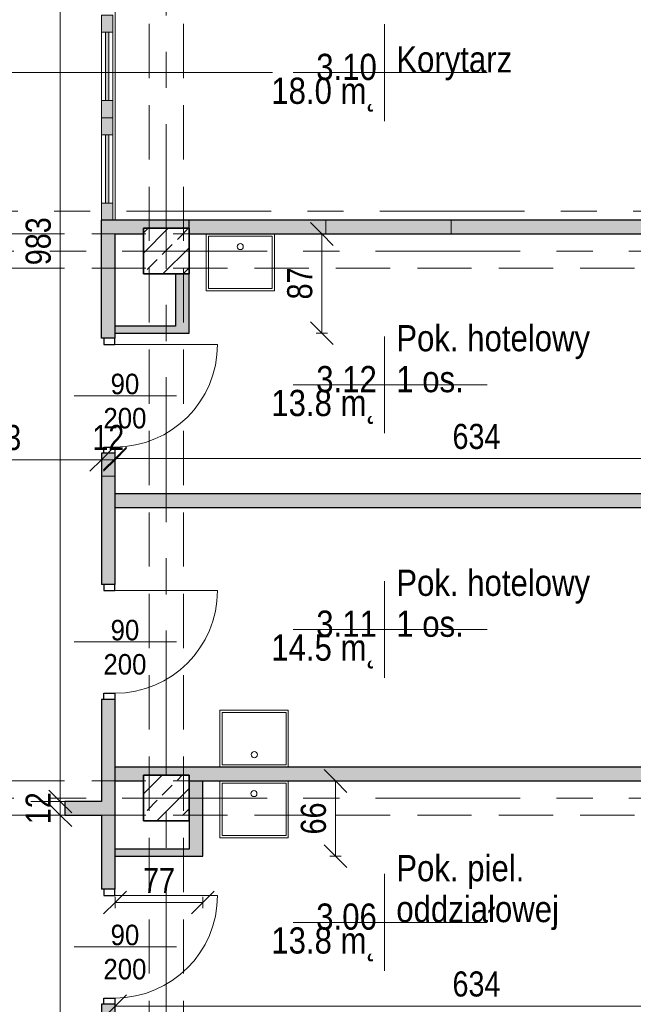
# Model space of a CAD drawing. Header units: centimetres. Extents: x -1737 to 22393, y -8842 to 3760.
# Tile 33 of 44: x 459 to 997, y 1667 to 2531. Entities that reach past the tile are written whole.
import ezdxf

# ---------------------------------------------------------------- set-up
doc = ezdxf.new("R2010")
doc.units = ezdxf.units.CM
for name, pattern in [('Dash', [60, 30, -30]), ('Oś', [222.25, 127, -31.75, 31.75, -31.75]), ('Ukryte', [71.438, 47.625, -23.813])]:
    doc.linetypes.add(name, pattern=pattern)
for name, color, linetype, lineweight in [('A-ANNO-DIMS', 211, 'Continuous', 13), ('A-ANNO-DIMS-100', 211, 'Continuous', 13), ('A-ANNO-NOTE', 131, 'Continuous', 9), ('A-AREA-IDEN', 2, 'Continuous', 13), ('A-DETL-GENF', 92, 'Continuous', 9), ('A-DETL-HDLN', 90, 'Ukryte', 9), ('A-DETL-MEDM', 33, 'Continuous', 25), ('A-DOOR', 31, 'Continuous', 13), ('A-DOOR-HDLN', 31, 'Dash', 9), ('A-GLAZ-CURT', 52, 'Continuous', 9), ('A-GLAZ-CWMG', 51, 'Continuous', 9), ('A-WALL', 113, 'Continuous', 13), ('P-SANR-FIXT', 6, 'Continuous', 9), ('S-COLS', 52, 'Continuous', 9), ('S-GRID', 1, 'Continuous', 13)]:
    doc.layers.add(name, color=color, linetype=linetype, lineweight=lineweight)
doc.styles.add('Arial', font='arial.ttf', dxfattribs={"width": 0.9, "height": 18})
doc.styles.add('Arial Narrow_1', font='ARIALN.TTF', dxfattribs={"height": 22})
doc.styles.add('Arial_3', font='arial.ttf', dxfattribs={"width": 0.85, "height": 23})
doc.dimstyles.new('Diagonal_1_100__0_1_', dxfattribs={"dimscale": 30.48, "dimtxt": 22.515481, "dimasz": 0.656168, "dimexe": 0.164042, "dimexo": 0.0625, "dimgap": 0.065617, "dimtad": 1, "dimdec": 1, "dimrnd": 0.1, "dimdsep": 46, "dimtxsty": 'Arial Narrow_1', "dimblk1": 'OBLIQUE', "dimblk2": 'OBLIQUE', "dimsah": 1, "dimcen": 0.09, "dimazin": 0, "dimtfac": 1, "dimtdec": 4, "dimtix": 1, "dimtmove": 0, "dimatfit": 3, "dimfxl": 0.164042, "dimfxlon": 1, "dimtvp": 1, "dimtolj": 1, "dimtzin": 0, "dimarcsym": 2})

# ---------------------------------------------------------------- blocks, each defined once
blk = doc.blocks.new('M_Concrete-Square-Column - 400 x 400mm-V18-3_piętro I __3_90 m_ - stan istniejący')
at = {"layer": 'S-COLS'}
h = blk.add_hatch(dxfattribs=at)
h.set_pattern_fill('FP_19', color=256, style=0, pattern_type=2)
h.set_pattern_definition([(45, (-587.377, -1848.326), (-17.67767, 17.67767), []), (45, (-569.7, -1848.326), (-17.67767, 17.67767), [12.5, -6.25])])
h.paths.add_polyline_path([(20, -20), (20, 20), (-20, 20), (-20, -20)], flags=0)
at = {"layer": 'S-COLS', "lineweight": 35}
for p, q in [((20, 20), (-20, 20)), ((-20, 20), (-20, -20)), ((20, -20), (20, 20)), ((-20, -20), (20, -20))]:
    blk.add_line(p, q, dxfattribs=at)
blk = doc.blocks.new('M_Concrete-Square-Column - 400 x 400mm-V23-3_piętro I __3_90 m_ - stan istniejący')
at = {"layer": 'S-COLS'}
h = blk.add_hatch(dxfattribs=at)
h.set_pattern_fill('FP_24', color=256, style=0, pattern_type=2)
h.set_pattern_definition([(45, (-587.377, -2328.326), (-17.67767, 17.67767), []), (45, (-569.7, -2328.326), (-17.67767, 17.67767), [12.5, -6.25])])
h.paths.add_polyline_path([(20, -20), (20, 20), (-20, 20), (-20, -20)], flags=0)
at = {"layer": 'S-COLS', "lineweight": 35}
for p, q in [((20, 20), (-20, 20)), ((-20, 20), (-20, -20)), ((20, -20), (20, 20)), ((-20, -20), (20, -20))]:
    blk.add_line(p, q, dxfattribs=at)
blk = doc.blocks.new('zlew - Type 1-1332169-3_piętro I __3_90 m_ - stan istniejący')
at = {"layer": 'P-SANR-FIXT'}
for p, q in [((-17.5, 6), (-17.5, 56)), ((-17.5, 56), (42.5, 56)), ((-15.5, 8), (-15.5, 54)), ((-15.5, 54), (40.5, 54)), ((40.5, 54), (40.5, 8)), ((42.5, 56), (42.5, 6)), ((40.5, 8), (-15.5, 8))]:
    blk.add_line(p, q, dxfattribs=at)
blk.add_circle((12.66, 17.08), 2.7, dxfattribs=at)
blk = doc.blocks.new('System Panel - Glazed-1588949-3_piętro I __3_90 m_ - stan istniejący')
at = {"layer": 'A-GLAZ-CURT'}
blk.add_hatch(color=253, dxfattribs=at).paths.add_polyline_path([(-30, -1.5), (30, -1.5), (30, 1.5), (-30, 1.5)], flags=0)
for p, q in [((30, 1.5), (-30, 1.5)), ((-30, 1.5), (-30, -1.5)), ((30, -1.5), (30, 1.5)), ((-30, -1.5), (30, -1.5))]:
    blk.add_line(p, q, dxfattribs=at)
blk = doc.blocks.new('Rectangular Mullion - 100 x 100mm-1588948-3_piętro I __3_90 m_ - stan istniejący')
at = {"layer": 'A-GLAZ-CWMG'}
for p, q in [((530.38, 2430.33), (530.38, 2370.33)), ((540.38, 2430.33), (540.38, 2370.33))]:
    blk.add_line(p, q, dxfattribs=at)
blk = doc.blocks.new('Rectangular Mullion - 150 x 100mm-1346430-3_piętro I __3_90 m_ - stan istniejący')
at = {"layer": 'A-GLAZ-CWMG'}
blk.add_hatch(color=253, dxfattribs=at).paths.add_polyline_path([(-15, 5), (0, 5), (0, -5), (-15, -5)], flags=0)
at = {"layer": 'A-GLAZ-CWMG', "lineweight": 13}
for p, q in [((-15, 5), (0, 5)), ((-15, -5), (-15, 5)), ((0, 5), (0, -5)), ((0, -5), (-15, -5))]:
    blk.add_line(p, q, dxfattribs=at)
blk = doc.blocks.new('Rectangular Mullion - 150 x 100mm-1346431-3_piętro I __3_90 m_ - stan istniejący')
at = {"layer": 'A-GLAZ-CWMG'}
blk.add_hatch(color=253, dxfattribs=at).paths.add_polyline_path([(0, 5), (-15, 5), (-15, -5), (0, -5)], flags=0)
at = {"layer": 'A-GLAZ-CWMG', "lineweight": 13}
for p, q in [((0, 5), (-15, 5)), ((-15, 5), (-15, -5)), ((0, -5), (0, 5)), ((-15, -5), (0, -5))]:
    blk.add_line(p, q, dxfattribs=at)
blk = doc.blocks.new('System Panel - Glazed-1589025-3_piętro I __3_90 m_ - stan istniejący')
at = {"layer": 'A-GLAZ-CURT'}
blk.add_hatch(color=253, dxfattribs=at).paths.add_polyline_path([(30, -1.5), (30, 1.5), (-30, 1.5), (-30, -1.5)], flags=0)
for p, q in [((30, 1.5), (-30, 1.5)), ((-30, 1.5), (-30, -1.5)), ((30, -1.5), (30, 1.5)), ((-30, -1.5), (30, -1.5))]:
    blk.add_line(p, q, dxfattribs=at)
blk = doc.blocks.new('Rectangular Mullion - 100 x 100mm-1589024-3_piętro I __3_90 m_ - stan istniejący')
at = {"layer": 'A-GLAZ-CWMG'}
for p, q in [((530.38, 2460.33), (530.38, 2520.33)), ((540.38, 2460.33), (540.38, 2520.33))]:
    blk.add_line(p, q, dxfattribs=at)
blk = doc.blocks.new('Rectangular Mullion - 150 x 100mm-1346433-3_piętro I __3_90 m_ - stan istniejący')
at = {"layer": 'A-GLAZ-CWMG'}
blk.add_hatch(color=253, dxfattribs=at).paths.add_polyline_path([(0, -5), (-15, -5), (-15, 5), (0, 5)], flags=0)
at = {"layer": 'A-GLAZ-CWMG', "lineweight": 13}
for p, q in [((-15, 5), (0, 5)), ((-15, -5), (-15, 5)), ((0, 5), (0, -5)), ((0, -5), (-15, -5))]:
    blk.add_line(p, q, dxfattribs=at)
blk = doc.blocks.new('Rectangular Mullion - 150 x 100mm-1346434-3_piętro I __3_90 m_ - stan istniejący')
at = {"layer": 'A-GLAZ-CWMG'}
blk.add_hatch(color=253, dxfattribs=at).paths.add_polyline_path([(-15, -5), (0, -5), (0, 5), (-15, 5)], flags=0)
at = {"layer": 'A-GLAZ-CWMG', "lineweight": 13}
for p, q in [((0, 5), (-15, 5)), ((-15, 5), (-15, -5)), ((0, -5), (0, 5)), ((-15, -5), (0, -5))]:
    blk.add_line(p, q, dxfattribs=at)
blk = doc.blocks.new('OTWOR_DRZWIOWY_NIEZABUD - 151x205-2266973-3_piętro I __3_90 m_ - stan istniejący')
at = {"layer": 'A-DOOR-HDLN'}
for p, q in [((-75.5, 6), (75.5, 6)), ((-75.5, -6), (75.5, -6))]:
    blk.add_line(p, q, dxfattribs=at)
blk = doc.blocks.new('DRZWI 1S - Drzwi 90-1815597-3_piętro I __3_90 m_ - stan istniejący')
at = {"layer": 'A-DETL-GENF'}
for p, q in [((-50.5, 3.7), (-45, 3.7)), ((-50.5, -5.85), (-50.5, 3.7)), ((-45, 3.7), (-45, -5.85)), ((45, 3.7), (50.5, 3.7)), ((45, -5.85), (45, 3.7)), ((50.5, 3.7), (50.5, -5.85)), ((-45, -5.85), (-50.5, -5.85)), ((50.5, -5.85), (45, -5.85))]:
    blk.add_line(p, q, dxfattribs=at)
at = {"layer": 'A-DETL-MEDM'}
for p, q in [((-50.5, -5.85), (-50.5, 3.7)), ((-50.5, 3.7), (-45, 3.7)), ((-45, 3.7), (-45, -5.85)), ((45, 3.7), (45, -5.85)), ((50.5, 3.7), (45, 3.7)), ((50.5, -5.85), (50.5, 3.7)), ((-45, -5.85), (-50.5, -5.85)), ((45, -5.85), (50.5, -5.85))]:
    blk.add_line(p, q, dxfattribs=at)
at = {"layer": 'A-DOOR'}
blk.add_line((45, -5.85), (45, -95.85), dxfattribs=at)
blk.add_arc((45, -5.85), 90, 180, 270, dxfattribs=at)
blk = doc.blocks.new('DIMBLOCK91-3_piętro I __3_90 m_ - stan istniejący')
at = {"layer": 'A-ANNO-DIMS-100'}
for p, q in [((723.82, 2343.33), (713.82, 2353.33)), ((728.82, 2343.33), (718.82, 2343.33)), ((723.82, 2256.33), (723.82, 2343.33)), ((723.82, 2343.33), (733.82, 2333.33)), ((723.82, 2343.33), (728.82, 2343.33)), ((723.82, 2256.33), (713.82, 2266.33)), ((718.82, 2256.33), (728.82, 2256.33)), ((723.82, 2256.33), (718.82, 2256.33)), ((723.82, 2256.33), (733.82, 2246.33))]:
    blk.add_line(p, q, dxfattribs=at)
at = {"layer": 'A-ANNO-DIMS-100', "color": 0, "insert": (693.39, 2285.89), "char_height": 22, "width": 33.4516, "attachment_point": 1, "rotation": 90, "line_spacing_factor": 0.974696, "style": 'Arial Narrow_1'}
blk.add_mtext('87', dxfattribs=at)
blk = doc.blocks.new('_Oblique')
at = {"color": 0, "linetype": 'ByBlock', "lineweight": -2}
blk.add_line((-0.5, -0.5), (0.5, 0.5), dxfattribs=at)
blk = doc.blocks.new('DIMBLOCK94-3_piętro I __3_90 m_ - stan istniejący')
at = {"layer": 'A-ANNO-DIMS-100'}
for p, q in [((494.38, 1833.33), (484.38, 1843.33)), ((489.38, 1833.33), (499.38, 1833.33)), ((494.38, 1833.33), (489.38, 1833.33)), ((494.38, 1111.33), (494.38, 1833.33)), ((494.38, 1833.33), (504.38, 1823.33)), ((494.38, 1111.33), (484.38, 1121.33)), ((489.38, 1111.33), (499.38, 1111.33)), ((494.38, 1111.33), (489.38, 1111.33)), ((494.38, 1111.33), (504.38, 1101.33))]:
    blk.add_line(p, q, dxfattribs=at)
at = {"layer": 'A-ANNO-DIMS-100', "color": 0, "insert": (463.94, 1451.42), "char_height": 22, "width": 50.1774, "attachment_point": 1, "rotation": 90, "line_spacing_factor": 0.974696, "style": 'Arial Narrow_1'}
blk.add_mtext('722', dxfattribs=at)
blk = doc.blocks.new('DIMBLOCK95-3_piętro I __3_90 m_ - stan istniejący')
at = {"layer": 'A-ANNO-DIMS-100'}
for p, q in [((494.38, 1845.33), (484.38, 1855.33)), ((494.38, 1833.33), (484.38, 1843.33)), ((489.38, 1845.33), (499.38, 1845.33)), ((494.38, 1845.33), (489.38, 1845.33)), ((494.38, 1833.33), (494.38, 1845.33)), ((494.38, 1845.33), (504.38, 1835.33)), ((489.38, 1833.33), (499.38, 1833.33)), ((494.38, 1833.33), (489.38, 1833.33)), ((494.38, 1833.33), (504.38, 1823.33))]:
    blk.add_line(p, q, dxfattribs=at)
at = {"layer": 'A-ANNO-DIMS-100', "color": 0, "insert": (463.94, 1825.39), "char_height": 22, "width": 33.4516, "attachment_point": 1, "rotation": 90, "line_spacing_factor": 0.974696, "style": 'Arial Narrow_1'}
blk.add_mtext('12', dxfattribs=at)
blk = doc.blocks.new('DIMBLOCK96-3_piętro I __3_90 m_ - stan istniejący')
at = {"layer": 'A-ANNO-DIMS-100'}
for p, q in [((494.38, 2828.33), (484.38, 2838.33)), ((499.38, 2828.33), (489.38, 2828.33)), ((494.38, 1845.33), (494.38, 2828.33)), ((494.38, 2828.33), (504.38, 2818.33)), ((494.38, 2828.33), (499.38, 2828.33)), ((494.38, 1845.33), (484.38, 1855.33)), ((489.38, 1845.33), (499.38, 1845.33)), ((494.38, 1845.33), (489.38, 1845.33)), ((494.38, 1845.33), (504.38, 1835.33))]:
    blk.add_line(p, q, dxfattribs=at)
at = {"layer": 'A-ANNO-DIMS-100', "color": 0, "insert": (463.94, 2315.92), "char_height": 22, "width": 50.1774, "attachment_point": 1, "rotation": 90, "line_spacing_factor": 0.974696, "style": 'Arial Narrow_1'}
blk.add_mtext('983', dxfattribs=at)
blk = doc.blocks.new('DIMBLOCK110-3_piętro I __3_90 m_ - stan istniejący')
at = {"layer": 'A-ANNO-DIMS-100'}
for p, q in [((542.38, 2146.24), (552.38, 2156.24)), ((1176.38, 2146.24), (1186.38, 2156.24)), ((542.38, 2146.24), (532.38, 2136.24)), ((542.38, 2141.24), (542.38, 2151.24)), ((1176.38, 2146.24), (542.38, 2146.24)), ((542.38, 2146.24), (542.38, 2141.24)), ((1176.38, 2146.24), (1166.38, 2136.24)), ((1176.38, 2141.24), (1176.38, 2151.24)), ((1176.38, 2146.24), (1176.38, 2141.24))]:
    blk.add_line(p, q, dxfattribs=at)
at = {"layer": 'A-ANNO-DIMS-100', "color": 0, "insert": (838.47, 2176.68), "char_height": 22, "width": 50.1774, "attachment_point": 1, "line_spacing_factor": 0.974696, "style": 'Arial Narrow_1'}
blk.add_mtext('634', dxfattribs=at)
blk = doc.blocks.new('DIMBLOCK197-3_piętro I __3_90 m_ - stan istniejący')
at = {"layer": 'A-ANNO-DIMS-100'}
for p, q in [((530.38, 2145.24), (540.38, 2155.24)), ((542.38, 2145.24), (552.38, 2155.24)), ((530.38, 2145.24), (520.38, 2135.24)), ((530.38, 2140.24), (530.38, 2150.24)), ((542.38, 2145.24), (530.38, 2145.24)), ((530.38, 2145.24), (530.38, 2140.24)), ((542.38, 2145.24), (532.38, 2135.24)), ((542.38, 2140.24), (542.38, 2150.24)), ((542.38, 2145.24), (542.38, 2140.24))]:
    blk.add_line(p, q, dxfattribs=at)
at = {"layer": 'A-ANNO-DIMS-100', "color": 0, "insert": (522.44, 2175.68), "char_height": 22, "width": 33.4516, "attachment_point": 1, "line_spacing_factor": 0.974696, "style": 'Arial Narrow_1'}
blk.add_mtext('12', dxfattribs=at)
blk = doc.blocks.new('DIMBLOCK198-3_piętro I __3_90 m_ - stan istniejący')
at = {"layer": 'A-ANNO-DIMS-100'}
for p, q in [((347.38, 2145.24), (357.38, 2155.24)), ((530.38, 2145.24), (540.38, 2155.24)), ((347.38, 2145.24), (337.38, 2135.24)), ((347.38, 2140.24), (347.38, 2150.24)), ((530.38, 2145.24), (347.38, 2145.24)), ((347.38, 2145.24), (347.38, 2140.24)), ((530.38, 2145.24), (520.38, 2135.24)), ((530.38, 2140.24), (530.38, 2150.24)), ((530.38, 2145.24), (530.38, 2140.24))]:
    blk.add_line(p, q, dxfattribs=at)
at = {"layer": 'A-ANNO-DIMS-100', "color": 0, "insert": (417.97, 2175.68), "char_height": 22, "width": 50.1774, "attachment_point": 1, "line_spacing_factor": 0.974696, "style": 'Arial Narrow_1'}
blk.add_mtext('183', dxfattribs=at)
blk = doc.blocks.new('METKA_POMIESZCZENIA2 - Rozbudowana - bez ramki-2396678-3_piętro I __3_90 m_ - stan istniejący')
at = {"layer": 'A-AREA-IDEN'}
for p, q in [((0, 0.425), (0, 0)), ((0.0976, 0), (-0.8, 0)), ((-0.8, 0), (0.9, 0)), ((0, 0), (0, -0.425))]:
    blk.add_line(p, q, dxfattribs=at)
blk = doc.blocks.new('DIMBLOCK246-3_piętro I __3_90 m_ - stan istniejący')
at = {"layer": 'A-ANNO-DIMS-100'}
for p, q in [((542.38, 1665.74), (552.38, 1675.74)), ((542.38, 1660.74), (542.38, 1670.74)), ((1176.38, 1665.74), (1186.38, 1675.74)), ((1176.38, 1660.74), (1176.38, 1670.74)), ((542.38, 1665.74), (532.38, 1655.74)), ((1176.38, 1665.74), (542.38, 1665.74)), ((542.38, 1665.74), (542.38, 1660.74)), ((1176.38, 1665.74), (1166.38, 1655.74)), ((1176.38, 1665.74), (1176.38, 1660.74))]:
    blk.add_line(p, q, dxfattribs=at)
at = {"layer": 'A-ANNO-DIMS-100', "color": 0, "insert": (838.47, 1696.17), "char_height": 22, "width": 50.1774, "attachment_point": 1, "line_spacing_factor": 0.974696, "style": 'Arial Narrow_1'}
blk.add_mtext('634', dxfattribs=at)
blk = doc.blocks.new('DIMBLOCK247-3_piętro I __3_90 m_ - stan istniejący')
at = {"layer": 'A-ANNO-DIMS-100'}
for p, q in [((735.82, 1863.33), (725.82, 1873.33)), ((730.82, 1863.33), (740.82, 1863.33)), ((735.82, 1863.33), (730.82, 1863.33)), ((735.82, 1797.33), (735.82, 1863.33)), ((735.82, 1863.33), (745.82, 1853.33)), ((735.82, 1797.33), (725.82, 1807.33)), ((730.82, 1797.33), (740.82, 1797.33)), ((735.82, 1797.33), (730.82, 1797.33)), ((735.82, 1797.33), (745.82, 1787.33))]:
    blk.add_line(p, q, dxfattribs=at)
at = {"layer": 'A-ANNO-DIMS-100', "color": 0, "insert": (705.39, 1816.39), "char_height": 22, "width": 33.4516, "attachment_point": 1, "rotation": 90, "line_spacing_factor": 0.974696, "style": 'Arial Narrow_1'}
blk.add_mtext('66', dxfattribs=at)
blk = doc.blocks.new('DIMBLOCK248-3_piętro I __3_90 m_ - stan istniejący')
at = {"layer": 'A-ANNO-DIMS-100'}
for p, q in [((542.38, 1756.58), (552.38, 1766.58)), ((619.38, 1756.58), (629.38, 1766.58)), ((542.38, 1756.58), (532.38, 1746.58)), ((542.38, 1751.58), (542.38, 1761.58)), ((619.38, 1756.58), (542.38, 1756.58)), ((542.38, 1756.58), (542.38, 1751.58)), ((619.38, 1756.58), (609.38, 1746.58)), ((619.38, 1761.58), (619.38, 1751.58)), ((619.38, 1756.58), (619.38, 1761.58))]:
    blk.add_line(p, q, dxfattribs=at)
at = {"layer": 'A-ANNO-DIMS-100', "color": 0, "insert": (566.94, 1787.02), "char_height": 22, "width": 33.4516, "attachment_point": 1, "line_spacing_factor": 0.974696, "style": 'Arial Narrow_1'}
blk.add_mtext('77', dxfattribs=at)

msp = doc.modelspace()

# ---------------------------------------------------------------- hatches: boundary and pattern name
at = {"layer": 'A-WALL', "lineweight": 5}
h = msp.add_hatch(color=254, dxfattribs=at)
h.paths.add_polyline_path([(542.38, 861.33), (542.38, 1123.33), (530.38, 1123.33), (530.38, 861.33)], flags=0)
h.paths.add_polyline_path([(530.38, 1274.33), (542.38, 1274.33), (542.38, 1449.33), (530.38, 1449.33)], flags=0)
h.paths.add_polyline_path([(542.23, 1550.33), (542.38, 1550.33), (542.38, 1667.33), (530.38, 1667.33), (530.38, 1550.33), (532.68, 1550.33)], flags=0)
h.paths.add_polyline_path([(532.68, 1768.33), (542.38, 1768.33), (542.38, 1934.83), (530.38, 1934.83), (530.38, 1768.33)], flags=0)
h.paths.add_polyline_path([(542.23, 2035.83), (542.38, 2035.83), (542.38, 2130.83), (530.38, 2130.83), (530.38, 2035.83), (532.68, 2035.83)], flags=0)
h.paths.add_polyline_path([(530.38, 2251.83), (542.38, 2251.83), (542.38, 2355.33), (530.38, 2355.33)], flags=0)
h.paths.add_polyline_path([(530.38, 2625.33), (542.38, 2625.33), (542.38, 2793.33), (530.38, 2793.33), (530.38, 2627.47)], flags=0)
at = {"layer": 'A-WALL'}
for points in [[(542.38, 2343.33), (567.38, 2343.33), (567.38, 2348.33), (607.38, 2348.33), (607.38, 2355.33), (542.38, 2355.33)], [(727.38, 2343.33), (837.38, 2343.33), (837.38, 2355.33), (727.38, 2355.33)], [(607.38, 2256.33), (607.38, 2308.33), (595.38, 2308.33), (595.38, 2256.33)], [(595.38, 2256.33), (595.38, 2262.33), (542.38, 2262.33), (542.38, 2256.33)], [(532.68, 2130.83), (542.38, 2130.83), (542.38, 2150.83), (530.38, 2150.83), (530.38, 2130.83)], [(542.38, 2103.33), (1176.38, 2103.33), (1176.38, 2115.33), (542.38, 2115.33)], [(542.38, 1863.33), (567.38, 1863.33), (567.38, 1868.33), (607.38, 1868.33), (607.38, 1863.33), (1167.38, 1863.33), (1167.38, 1875.33), (542.38, 1875.33)], [(619.38, 1797.33), (619.38, 1863.33), (607.38, 1863.33), (607.38, 1797.33)], [(542.38, 1797.33), (607.38, 1797.33), (607.38, 1803.33), (542.38, 1803.33)]]:
    msp.add_hatch(color=9, dxfattribs=at).paths.add_polyline_path(points, flags=0)
h = msp.add_hatch(color=9, dxfattribs=at)
h.paths.add_polyline_path([(607.38, 2343.33), (727.38, 2343.33), (727.38, 2355.33), (607.38, 2355.33), (607.38, 2348.33)], flags=0)
h.paths.add_polyline_path([(837.38, 2343.33), (1157.38, 2343.33), (1157.38, 2355.33), (837.38, 2355.33)], flags=0)
h = msp.add_hatch(color=9, dxfattribs=at)
h.paths.add_polyline_path([(-572.62, 1833.33), (-522.62, 1833.33), (-522.62, 1845.33), (-572.62, 1845.33)], flags=0)
h.paths.add_polyline_path([(-421.62, 1833.33), (-396.62, 1833.33), (-396.62, 1845.33), (-421.62, 1845.33), (-421.62, 1835.63)], flags=0)
h.paths.add_polyline_path([(-300.62, 1833.33), (-209.62, 1833.33), (-209.62, 1845.33), (-300.62, 1845.33)], flags=0)
h.paths.add_polyline_path([(-92.69, 1833.33), (-32.62, 1833.33), (-32.62, 1845.33), (-108.62, 1845.33), (-108.62, 1833.33)], flags=0)
h.paths.add_polyline_path([(19.38, 1833.33), (19.38, 1845.33), (7.38, 1845.33), (7.38, 1833.33)], flags=0)
h.paths.add_polyline_path([(100.38, 1833.33), (209.38, 1833.33), (209.38, 1845.33), (100.38, 1845.33), (100.38, 1835.83)], flags=0)
h.paths.add_polyline_path([(347.38, 1833.33), (347.38, 1845.33), (310.38, 1845.33), (310.38, 1833.33)], flags=0)
h.paths.add_polyline_path([(530.38, 1833.33), (530.38, 1845.33), (498.38, 1845.33), (498.38, 1833.33)], flags=0)

# ---------------------------------------------------------------- linework, layer by layer
at = {"layer": 'A-ANNO-NOTE', "lineweight": 13}
for p, q in [((506.38, 2201.33), (596.38, 2201.33)), ((506.38, 1985.33), (596.38, 1985.33)), ((506.38, 1717.83), (596.38, 1717.83))]:
    msp.add_line(p, q, dxfattribs=at)
at = {"layer": 'A-AREA-IDEN'}
msp.add_line((427.35, 2484.88), (680.44, 2484.88), dxfattribs=at)
at = {"layer": 'A-DETL-HDLN'}
for p, q in [((572.38, 408.33), (572.38, 2788.33)), ((572.38, 408.33), (572.38, 2788.33)), ((602.38, 408.33), (602.38, 2788.33)), ((602.38, 408.33), (602.38, 2788.33)), ((-1192.62, 2343.33), (1167.38, 2343.33)), ((-1192.62, 2343.33), (1167.38, 2343.33)), ((-1192.62, 2313.33), (1167.38, 2313.33)), ((-1192.62, 2313.33), (1167.38, 2313.33)), ((-1192.62, 1863.33), (1167.38, 1863.33)), ((-1192.62, 1863.33), (1167.38, 1863.33)), ((-1192.62, 1833.33), (1167.38, 1833.33)), ((-1192.62, 1833.33), (1167.38, 1833.33))]:
    msp.add_line(p, q, dxfattribs=at)
at = {"layer": 'A-WALL'}
for p, q in [((542.38, 2625.33), (542.38, 2355.33)), ((727.38, 2343.33), (727.38, 2355.33)), ((837.38, 2355.33), (837.38, 2343.33)), ((542.38, 2130.83), (530.38, 2130.83))]:
    msp.add_line(p, q, dxfattribs=at)
at = {"layer": 'A-WALL', "color": 7, "lineweight": 25}
for p, q in [((530.38, 2251.83), (530.38, 2355.33)), ((1169.38, 2355.33), (530.38, 2355.33)), ((607.38, 2348.33), (607.38, 2355.33)), ((542.38, 2251.83), (542.38, 2343.33)), ((542.38, 2343.33), (567.38, 2343.33)), ((607.38, 2343.33), (1157.38, 2343.33)), ((595.38, 2308.33), (595.38, 2262.33)), ((607.38, 2256.33), (607.38, 2308.33)), ((595.38, 2262.33), (542.38, 2262.33)), ((542.38, 2256.33), (607.38, 2256.33)), ((532.68, 2251.83), (530.38, 2251.83)), ((542.38, 2251.83), (542.23, 2251.83)), ((530.38, 2150.83), (530.38, 2035.83)), ((532.68, 2150.83), (530.38, 2150.83)), ((542.38, 2150.83), (542.23, 2150.83)), ((542.38, 2035.83), (542.38, 2150.83)), ((1176.38, 2115.33), (542.38, 2115.33)), ((542.38, 2103.33), (1176.38, 2103.33)), ((532.68, 2035.83), (530.38, 2035.83)), ((542.38, 2035.83), (542.23, 2035.83)), ((530.38, 1934.83), (530.38, 1845.33)), ((532.68, 1934.83), (530.38, 1934.83)), ((542.38, 1934.83), (542.23, 1934.83)), ((542.38, 1768.33), (542.38, 1934.83)), ((1167.38, 1875.33), (542.38, 1875.33)), ((542.38, 1863.33), (567.38, 1863.33)), ((607.38, 1863.33), (1167.38, 1863.33)), ((619.38, 1797.33), (619.38, 1863.33)), ((530.38, 1845.33), (498.38, 1845.33)), ((498.38, 1845.33), (498.38, 1833.33)), ((498.38, 1833.33), (530.38, 1833.33)), ((530.38, 1833.33), (530.38, 1768.33)), ((607.38, 1828.33), (607.38, 1803.33)), ((607.38, 1803.33), (542.38, 1803.33)), ((542.38, 1797.33), (619.38, 1797.33)), ((532.68, 1768.33), (530.38, 1768.33)), ((542.38, 1768.33), (542.23, 1768.33)), ((530.38, 1667.33), (530.38, 1550.33)), ((532.68, 1667.33), (530.38, 1667.33)), ((542.38, 1667.33), (542.23, 1667.33)), ((542.38, 1637.83), (542.38, 1667.33))]:
    msp.add_line(p, q, dxfattribs=at)
at = {"layer": 'S-GRID', "linetype": 'Oś'}
for p, q in [((587.38, 2884.27), (587.38, 27.13)), ((-1225.62, 2363.33), (1774.38, 2363.33)), ((1342.46, 2328.33), (-1368.76, 2328.33)), ((1342.46, 1848.33), (-1368.76, 1848.33))]:
    msp.add_line(p, q, dxfattribs=at)

# ---------------------------------------------------------------- block references
at = {"layer": 'A-AREA-IDEN', "xscale": 99.99999999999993, "yscale": 99.99999999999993, "zscale": 99.99999999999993}
for p in [(778.73, 2484.88), (778.73, 2210.91), (778.73, 1996.27), (778.73, 1739.25)]:
    msp.add_blockref('METKA_POMIESZCZENIA2 - Rozbudowana - bez ramki-2396678-3_piętro I __3_90 m_ - stan istniejący', p, dxfattribs=at)
at = {"layer": 'A-DOOR'}
for name, p, rotation in [('DRZWI 1S - Drzwi 90-1815597-3_piętro I __3_90 m_ - stan istniejący', (536.38, 2201.33), 90.00000000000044), ('DRZWI 1S - Drzwi 90-1815597-3_piętro I __3_90 m_ - stan istniejący', (536.38, 1985.33), 90.00000000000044), ('OTWOR_DRZWIOWY_NIEZABUD - 151x205-2266973-3_piętro I __3_90 m_ - stan istniejący', (422.88, 1839.33), 180), ('DRZWI 1S - Drzwi 90-1815597-3_piętro I __3_90 m_ - stan istniejący', (536.38, 1717.83), 90.00000000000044)]:
    msp.add_blockref(name, p, dxfattribs=dict(at, rotation=rotation))
at = {"layer": 'A-GLAZ-CURT'}
for name, p, rotation in [('System Panel - Glazed-1589025-3_piętro I __3_90 m_ - stan istniejący', (535.38, 2490.33), 270.0000000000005), ('System Panel - Glazed-1588949-3_piętro I __3_90 m_ - stan istniejący', (535.38, 2400.33), 90.00000000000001)]:
    msp.add_blockref(name, p, dxfattribs=dict(at, rotation=rotation))
at = {"layer": 'A-GLAZ-CWMG'}
for name, p, rotation in [('Rectangular Mullion - 150 x 100mm-1346434-3_piętro I __3_90 m_ - stan istniejący', (535.38, 2535.33), 90.0000000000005), ('Rectangular Mullion - 150 x 100mm-1346431-3_piętro I __3_90 m_ - stan istniejący', (535.38, 2355.33), 270)]:
    msp.add_blockref(name, p, dxfattribs=dict(at, rotation=rotation))
for name in ['Rectangular Mullion - 100 x 100mm-1589024-3_piętro I __3_90 m_ - stan istniejący', 'Rectangular Mullion - 100 x 100mm-1588948-3_piętro I __3_90 m_ - stan istniejący']:
    msp.add_blockref(name, (0, 0), dxfattribs=at)
at = {"layer": 'A-GLAZ-CWMG', "extrusion": (0, 0, -1)}
for name, rotation in [('Rectangular Mullion - 150 x 100mm-1346433-3_piętro I __3_90 m_ - stan istniejący', 269.9999999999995), ('Rectangular Mullion - 150 x 100mm-1346430-3_piętro I __3_90 m_ - stan istniejący', 89.99999999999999)]:
    msp.add_blockref(name, (-535.38, 2445.33), dxfattribs=dict(at, rotation=rotation))
at = {"layer": 'P-SANR-FIXT', "rotation": 180}
for p in [(664.88, 2349.33), (676.88, 1869.33)]:
    msp.add_blockref('zlew - Type 1-1332169-3_piętro I __3_90 m_ - stan istniejący', p, dxfattribs=at)
at = {"layer": 'P-SANR-FIXT'}
msp.add_blockref('zlew - Type 1-1332169-3_piętro I __3_90 m_ - stan istniejący', (651.88, 1869.33), dxfattribs=at)
at = {"layer": 'S-COLS'}
for name, p in [('M_Concrete-Square-Column - 400 x 400mm-V23-3_piętro I __3_90 m_ - stan istniejący', (587.38, 2328.33)), ('M_Concrete-Square-Column - 400 x 400mm-V18-3_piętro I __3_90 m_ - stan istniejący', (587.38, 1848.33))]:
    msp.add_blockref(name, p, dxfattribs=at)

# ---------------------------------------------------------------- texts
at = {"layer": 'A-ANNO-NOTE', "lineweight": 211, "char_height": 18, "attachment_point": 5, "line_spacing_factor": 0.936439, "style": 'Arial'}
for s, insert, width in [('\\pxqc,t6.35,12.7,19.05,25.4,31.75,38.1,44.45,50.8,57.15,63.5,69.85,76.2,82.55,88.9,95.25,101.6,107.95,114.3,120.65,127,133.35,139.7,146.05,152.4,158.75,165.1,171.45,177.8,184.15,190.5,196.85,203.2;{90}', (551.07, 2211.56), 25.65), ('\\pxqc,t6.35,12.7,19.05,25.4,31.75,38.1,44.45,50.8,57.15,63.5,69.85,76.2,82.55,88.9,95.25,101.6,107.95,114.3,120.65,127,133.35,139.7,146.05,152.4,158.75,165.1,171.45,177.8,184.15,190.5,196.85,203.2;{200}', (551.07, 2181.56), 38.07), ('\\pxqc,t6.35,12.7,19.05,25.4,31.75,38.1,44.45,50.8,57.15,63.5,69.85,76.2,82.55,88.9,95.25,101.6,107.95,114.3,120.65,127,133.35,139.7,146.05,152.4,158.75,165.1,171.45,177.8,184.15,190.5,196.85,203.2;{200}', (551.07, 2181.56), 38.07), ('\\pxqc,t6.35,12.7,19.05,25.4,31.75,38.1,44.45,50.8,57.15,63.5,69.85,76.2,82.55,88.9,95.25,101.6,107.95,114.3,120.65,127,133.35,139.7,146.05,152.4,158.75,165.1,171.45,177.8,184.15,190.5,196.85,203.2;{90}', (551.07, 1995.56), 25.65), ('\\pxqc,t6.35,12.7,19.05,25.4,31.75,38.1,44.45,50.8,57.15,63.5,69.85,76.2,82.55,88.9,95.25,101.6,107.95,114.3,120.65,127,133.35,139.7,146.05,152.4,158.75,165.1,171.45,177.8,184.15,190.5,196.85,203.2;{200}', (551.07, 1965.56), 38.07), ('\\pxqc,t6.35,12.7,19.05,25.4,31.75,38.1,44.45,50.8,57.15,63.5,69.85,76.2,82.55,88.9,95.25,101.6,107.95,114.3,120.65,127,133.35,139.7,146.05,152.4,158.75,165.1,171.45,177.8,184.15,190.5,196.85,203.2;{200}', (551.07, 1965.56), 38.07), ('\\pxqc,t6.35,12.7,19.05,25.4,31.75,38.1,44.45,50.8,57.15,63.5,69.85,76.2,82.55,88.9,95.25,101.6,107.95,114.3,120.65,127,133.35,139.7,146.05,152.4,158.75,165.1,171.45,177.8,184.15,190.5,196.85,203.2;{90}', (551.07, 1728.06), 25.65), ('\\pxqc,t6.35,12.7,19.05,25.4,31.75,38.1,44.45,50.8,57.15,63.5,69.85,76.2,82.55,88.9,95.25,101.6,107.95,114.3,120.65,127,133.35,139.7,146.05,152.4,158.75,165.1,171.45,177.8,184.15,190.5,196.85,203.2;{200}', (551.07, 1698.06), 38.07), ('\\pxqc,t6.35,12.7,19.05,25.4,31.75,38.1,44.45,50.8,57.15,63.5,69.85,76.2,82.55,88.9,95.25,101.6,107.95,114.3,120.65,127,133.35,139.7,146.05,152.4,158.75,165.1,171.45,177.8,184.15,190.5,196.85,203.2;{200}', (551.07, 1698.06), 38.07)]:
    msp.add_mtext(s, dxfattribs=dict(at, insert=insert, width=width))
at = {"layer": 'A-AREA-IDEN', "char_height": 23, "line_spacing_factor": 0.936439, "style": 'Arial_3'}
for s, insert, width, attachment_point in [('\\pxqr,t3.69565,7.3913,11.08696,14.78261,18.47826,22.17391,25.86957,29.56522,33.26087,36.95652,40.65217,44.34783,48.04348,51.73913,55.43478,59.13043,62.82609,66.52174,70.21739,73.91304,77.6087,81.30435,85,88.69565,92.3913,96.08696,99.78261,103.47826,107.17391,110.86957,114.56522,118.26087;{3.10}', (772.07, 2478.1), 52.87, 9), ('\\pxt3.69565,7.3913,11.08696,14.78261,18.47826,22.17391,25.86957,29.56522,33.26087,36.95652,40.65217,44.34783,48.04348,51.73913,55.43478,59.13043,62.82609,66.52174,70.21739,73.91304,77.6087,81.30435,85,88.69565,92.3913,96.08696,99.78261,103.47826,107.17391,110.86957,114.56522,118.26087;{Korytarz}', (789.15, 2478.1), 100.64, 7), ('\\pxqr,t3.69565,7.3913,11.08696,14.78261,18.47826,22.17391,25.86957,29.56522,33.26087,36.95652,40.65217,44.34783,48.04348,51.73913,55.43478,59.13043,62.82609,66.52174,70.21739,73.91304,77.6087,81.30435,85,88.69565,92.3913,96.08696,99.78261,103.47826,107.17391,110.86957,114.56522,118.26087;{18.0 m˛}', (772.07, 2480.49), 91.63, 3), ('\\pxt3.69565,7.3913,11.08696,14.78261,18.47826,22.17391,25.86957,29.56522,33.26087,36.95652,40.65217,44.34783,48.04348,51.73913,55.43478,59.13043,62.82609,66.52174,70.21739,73.91304,77.6087,81.30435,85,88.69565,92.3913,96.08696,99.78261,103.47826,107.17391,110.86957,114.56522,118.26087;{Pok. hotelowy\\P1 os.}', (789.15, 2204.13), 167.025, 7), ('\\pxqr,t3.69565,7.3913,11.08696,14.78261,18.47826,22.17391,25.86957,29.56522,33.26087,36.95652,40.65217,44.34783,48.04348,51.73913,55.43478,59.13043,62.82609,66.52174,70.21739,73.91304,77.6087,81.30435,85,88.69565,92.3913,96.08696,99.78261,103.47826,107.17391,110.86957,114.56522,118.26087;{3.12}', (772.07, 2204.13), 52.87, 9), ('\\pxqr,t3.69565,7.3913,11.08696,14.78261,18.47826,22.17391,25.86957,29.56522,33.26087,36.95652,40.65217,44.34783,48.04348,51.73913,55.43478,59.13043,62.82609,66.52174,70.21739,73.91304,77.6087,81.30435,85,88.69565,92.3913,96.08696,99.78261,103.47826,107.17391,110.86957,114.56522,118.26087;{13.8 m˛}', (772.07, 2206.52), 91.63, 3), ('\\pxt3.69565,7.3913,11.08696,14.78261,18.47826,22.17391,25.86957,29.56522,33.26087,36.95652,40.65217,44.34783,48.04348,51.73913,55.43478,59.13043,62.82609,66.52174,70.21739,73.91304,77.6087,81.30435,85,88.69565,92.3913,96.08696,99.78261,103.47826,107.17391,110.86957,114.56522,118.26087;{Pok. hotelowy\\P1 os.}', (789.15, 1989.49), 167.025, 7), ('\\pxqr,t3.69565,7.3913,11.08696,14.78261,18.47826,22.17391,25.86957,29.56522,33.26087,36.95652,40.65217,44.34783,48.04348,51.73913,55.43478,59.13043,62.82609,66.52174,70.21739,73.91304,77.6087,81.30435,85,88.69565,92.3913,96.08696,99.78261,103.47826,107.17391,110.86957,114.56522,118.26087;{3.11}', (772.07, 1989.49), 52.87, 9), ('\\pxqr,t3.69565,7.3913,11.08696,14.78261,18.47826,22.17391,25.86957,29.56522,33.26087,36.95652,40.65217,44.34783,48.04348,51.73913,55.43478,59.13043,62.82609,66.52174,70.21739,73.91304,77.6087,81.30435,85,88.69565,92.3913,96.08696,99.78261,103.47826,107.17391,110.86957,114.56522,118.26087;{14.5 m˛}', (772.07, 1991.88), 91.63, 3), ('\\pxt3.69565,7.3913,11.08696,14.78261,18.47826,22.17391,25.86957,29.56522,33.26087,36.95652,40.65217,44.34783,48.04348,51.73913,55.43478,59.13043,62.82609,66.52174,70.21739,73.91304,77.6087,81.30435,85,88.69565,92.3913,96.08696,99.78261,103.47826,107.17391,110.86957,114.56522,118.26087;{Pok. piel.\\Poddziałowej}', (789.15, 1732.47), 141.1, 7), ('\\pxqr,t3.69565,7.3913,11.08696,14.78261,18.47826,22.17391,25.86957,29.56522,33.26087,36.95652,40.65217,44.34783,48.04348,51.73913,55.43478,59.13043,62.82609,66.52174,70.21739,73.91304,77.6087,81.30435,85,88.69565,92.3913,96.08696,99.78261,103.47826,107.17391,110.86957,114.56522,118.26087;{3.06}', (772.07, 1732.47), 52.87, 9), ('\\pxqr,t3.69565,7.3913,11.08696,14.78261,18.47826,22.17391,25.86957,29.56522,33.26087,36.95652,40.65217,44.34783,48.04348,51.73913,55.43478,59.13043,62.82609,66.52174,70.21739,73.91304,77.6087,81.30435,85,88.69565,92.3913,96.08696,99.78261,103.47826,107.17391,110.86957,114.56522,118.26087;{13.8 m˛}', (772.07, 1734.86), 91.63, 3)]:
    msp.add_mtext(s, dxfattribs=dict(at, insert=insert, width=width, attachment_point=attachment_point))

# ---------------------------------------------------------------- dimensions: what is measured, and where the dimension line sits
at = {"layer": 'A-ANNO-DIMS'}
for base, p1, p2, angle, override, picture, middle in [((494.38, 2828.33), (489.38, 1845.33), (499.38, 2828.33), 90, {"dimpost": '<>', "dimfxl": 983.050863}, 'DIMBLOCK96-3_piętro I __3_90 m_ - stan istniejący', (481.14, 2336.83)), ((723.82, 2343.33), (718.82, 2256.33), (728.82, 2343.33), 90, {"dimpost": '<>', "dimfxl": 87.572827}, 'DIMBLOCK91-3_piętro I __3_90 m_ - stan istniejący', (710.59, 2299.83)), ((542.38, 2146.24), (1176.38, 2141.24), (542.38, 2141.24), 0, {"dimpost": '<>', "dimfxl": 634}, 'DIMBLOCK110-3_piętro I __3_90 m_ - stan istniejący', (859.38, 2159.47)), ((735.82, 1863.33), (730.82, 1797.33), (730.82, 1863.33), 90, {"dimpost": '<>', "dimfxl": 66}, 'DIMBLOCK247-3_piętro I __3_90 m_ - stan istniejący', (722.59, 1830.33)), ((494.38, 1845.33), (489.38, 1833.33), (489.38, 1845.33), 90, {"dimpost": '<>', "dimfxl": 12}, 'DIMBLOCK95-3_piętro I __3_90 m_ - stan istniejący', (481.33, 1839.33)), ((494.38, 1833.33), (489.38, 1111.33), (489.38, 1833.33), 90, {"dimpost": '<>', "dimfxl": 722}, 'DIMBLOCK94-3_piętro I __3_90 m_ - stan istniejący', (481.33, 1472.33)), ((542.38, 1756.58), (619.38, 1761.58), (542.38, 1751.58), 0, {"dimpost": '<>', "dimfxl": 77.646635}, 'DIMBLOCK248-3_piętro I __3_90 m_ - stan istniejący', (580.88, 1769.58)), ((542.38, 1665.74), (1176.38, 1660.74), (542.38, 1660.74), 0, {"dimpost": '<>', "dimfxl": 634}, 'DIMBLOCK246-3_piętro I __3_90 m_ - stan istniejący', (859.38, 1678.97))]:
    dim = msp.add_linear_dim(base=base, p1=p1, p2=p2, angle=angle, dimstyle='Diagonal_1_100__0_1_', override=override, dxfattribs=at)
    dim.commit()
    dim.dimension.update_dxf_attribs({"geometry": picture, "text_midpoint": middle})
for base, p1, p2, override, picture, middle in [((347.38, 2145.24), (530.38, 2140.24), (347.38, 2140.24), {"dimpost": '<>', "dimfxl": 183}, 'DIMBLOCK198-3_piętro I __3_90 m_ - stan istniejący', (438.88, 2158.47)), ((530.38, 2145.24), (542.38, 2140.24), (530.38, 2140.24), {"dimpost": '<>', "dimfxl": 12}, 'DIMBLOCK197-3_piętro I __3_90 m_ - stan istniejący', (536.38, 2158.29))]:
    dim = msp.add_linear_dim(base=base, p1=p1, p2=p2, dimstyle='Diagonal_1_100__0_1_', override=override, dxfattribs=at)
    dim.commit()
    dim.dimension.update_dxf_attribs({"geometry": picture, "text_midpoint": middle})

doc.saveas('drawing.dxf')
